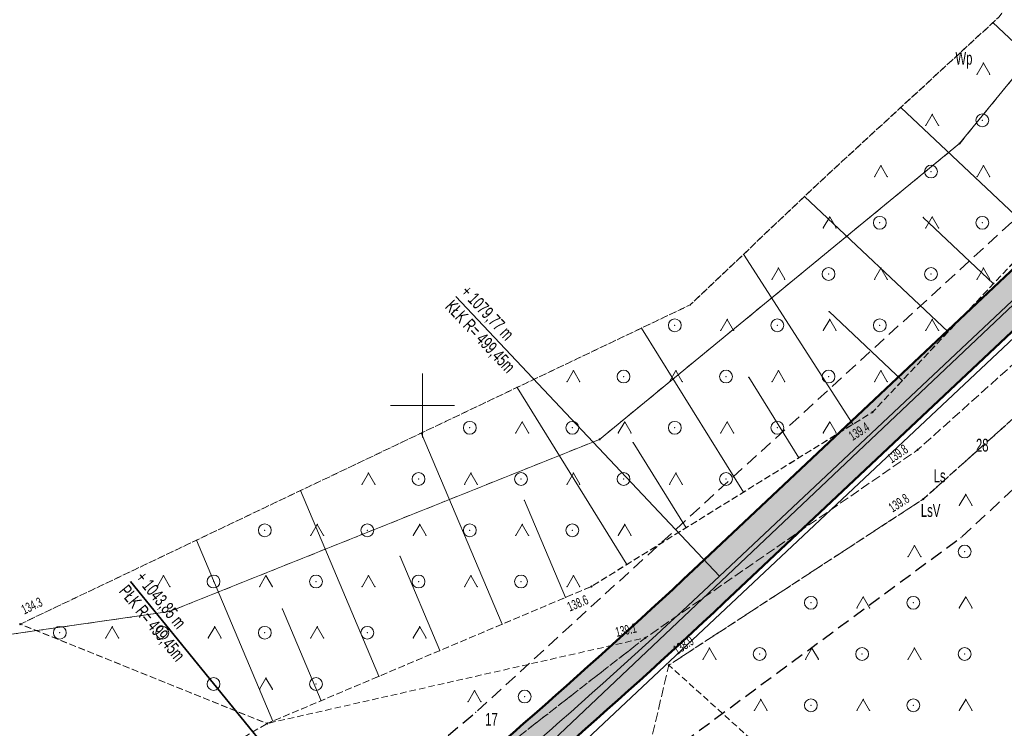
# Model space of a CAD drawing. Extents: x 6456700 to 6518119, y 5963420 to 5980059.
# Tile 248 of 256: x 6512437 to 6512514, y 5967374 to 5967429. Entities that reach past the tile are written whole.
import ezdxf
from ezdxf.enums import TextEntityAlignment as Align

# ---------------------------------------------------------------- set-up
doc = ezdxf.new("R2010")
doc.units = 0
doc.header["$MEASUREMENT"] = 0
for name, pattern in [('L_0_03', [1, 0.5, -0.5]), ('L_0_04', [1.5, 1, -0.5]), ('L_0_52', [1, 0.75, -0.25]), ('L_0_5A', [0.75, 0.5, -0.25])]:
    doc.linetypes.add(name, pattern=pattern)
doc.layers.get('0').update_dxf_attribs({"color": 2, "linetype": 'CONTINUOUS', "lineweight": 5})
for name, color, linetype, lineweight in [('000_Inne__niezydentyfikowane_', 7, 'CONTINUOUS', 18), ('18mm Kreska ciągła', 7, 'CONTINUOUS', 18), ('203_punkt_graniczny', 7, 'CONTINUOUS', 18), ('209_oznaczenie_konturu_klasyfikacyjnego', 96, 'CONTINUOUS', 18), ('210_oznaczenie_konturu_uzytku_gruntowego', 96, 'CONTINUOUS', 18), ('211_numer_dzialki_ewidencyjnej', 7, 'CONTINUOUS', 18), ('218_kontur_uzytku_gruntowego', 96, 'L_0_03', 18), ('219_dzialka_ewidencyjna', 7, 'CONTINUOUS', 18), ('35mm Ciągła', 7, 'CONTINUOUS', 35), ('50mm Kreska ciągła', 7, 'CONTINUOUS', 50), ('9mm Kreska ciągła', 252, 'CONTINUOUS', 9), ('jezdnia', 7, 'CONTINUOUS', 18), ('pikieta_naturalna', 7, 'CONTINUOUS', 18), ('pikieta_naturalna_Atr2', 7, 'CONTINUOUS', 18), ('siatka_krzyrzy', 7, 'CONTINUOUS', 18), ('skarpa_nieumocniona', 7, 'CONTINUOUS', 18), ('teren_zalesiony', 7, 'CONTINUOUS', 18), ('Zakres', 7, 'CONTINUOUS', 18)]:
    doc.layers.add(name, color=color, linetype=linetype, lineweight=lineweight)
doc.styles.get("Standard").update_dxf_attribs({"font": 'txt', "width": 0.75})
doc.styles.add('Znaczniki', font='GOTHIC.TTF', dxfattribs={"width": 0.7})

# ---------------------------------------------------------------- blocks, each defined once
blk = doc.blocks.new('mdcp_nowa')
at = {"layer": '203_punkt_graniczny', "linetype": 'Continuous', "lineweight": 18}
for points in [[(6495241.92, 5983870.395, 1), (6495241.92, 5983870.485, 1)], [(6495213.82, 5983847.305, 1), (6495213.82, 5983847.395, 1)], [(6495180.26, 5983833.865, 1), (6495180.26, 5983833.955, 1)]]:
    blk.add_hatch(color=18, dxfattribs=at).paths.add_polyline_path(points)
at = {"layer": 'pikieta_naturalna', "linetype": 'Continuous', "lineweight": 18}
for points in [[(6495235.13, 5983849.435, 1), (6495235.13, 5983849.525, 1)], [(6495238.65, 5983846.485, 1), (6495238.65, 5983846.575, 1)], [(6495239.09, 5983842.645, 1), (6495239.09, 5983842.735, 1)], [(6495213.19, 5983835.825, 1), (6495213.19, 5983835.915, 1)], [(6495168.61, 5983832.885, 1), (6495168.61, 5983832.975, 1)], [(6495217.4, 5983831.815, 1), (6495217.4, 5983831.905, 1)], [(6495219.23, 5983829.685, 1), (6495219.23, 5983829.775, 1)], [(6495187.87, 5983825.125, 1), (6495187.87, 5983825.215, 1)]]:
    blk.add_hatch(color=18, dxfattribs=at).paths.add_polyline_path(points)
at = {"layer": '000_Inne__niezydentyfikowane_', "linetype": 'Continuous', "lineweight": 18, "flags": 128}
for points in [[(6495254.73, 5983870.29), (6495244.53, 5983879.89)], [(6495248.03, 5983863.18), (6495237.33, 5983873.26)], [(6495241.03, 5983855.75), (6495229.82, 5983866.31)], [(6495244.57, 5983859.5), (6495239.09, 5983864.67)], [(6495233.6, 5983848.53), (6495225.06, 5983861.8)], [(6495237.45, 5983851.95), (6495231.74, 5983857.33)], [(6495225.05, 5983843.23), (6495217.1, 5983856.04)], [(6495229.37, 5983845.91), (6495225.47, 5983852.2)], [(6495215.96, 5983837.59), (6495207.38, 5983851.41)], [(6495206.22, 5983832.92), (6495199.91, 5983847.85)], [(6495220.57, 5983840.45), (6495216.44, 5983847.1)], [(6495196.6, 5983828.86), (6495190.48, 5983843.35)], [(6495211.17, 5983835.01), (6495207.96, 5983842.59)], [(6495188.33, 5983825.36), (6495182.36, 5983839.48)], [(6495201.35, 5983830.87), (6495198.25, 5983838.22)], [(6495192.09, 5983826.95), (6495189.07, 5983834.1)]]:
    blk.add_lwpolyline(points, dxfattribs=at)
at = {"layer": '000_Inne__niezydentyfikowane_'}
for p in [(6495244.53, 5983879.89), (6495237.33, 5983873.26), (6495229.82, 5983866.31), (6495239.09, 5983864.67), (6495225.06, 5983861.8), (6495244.57, 5983859.5), (6495231.74, 5983857.33), (6495217.1, 5983856.04), (6495241.03, 5983855.75), (6495225.47, 5983852.2), (6495207.38, 5983851.41), (6495237.45, 5983851.95), (6495233.6, 5983848.53), (6495199.91, 5983847.85), (6495216.44, 5983847.1), (6495229.37, 5983845.91), (6495190.48, 5983843.35), (6495225.05, 5983843.23), (6495207.96, 5983842.59), (6495220.57, 5983840.45), (6495182.36, 5983839.48), (6495198.25, 5983838.22), (6495215.96, 5983837.59), (6495211.17, 5983835.01), (6495189.07, 5983834.1), (6495206.22, 5983832.92), (6495201.35, 5983830.87), (6495196.6, 5983828.86), (6495192.09, 5983826.95), (6495188.33, 5983825.36)]:
    blk.add_point(p, dxfattribs=at)
at = {"layer": '203_punkt_graniczny', "color": 7, "linetype": 'Continuous', "lineweight": 18}
for centre in [(6495241.92, 5983870.44), (6495213.82, 5983847.35), (6495180.26, 5983833.91)]:
    blk.add_circle(centre, 0.045, dxfattribs=at)
at = {"layer": '203_punkt_graniczny'}
for p in [(6495241.92, 5983870.44), (6495213.82, 5983847.35), (6495180.26, 5983833.91)]:
    blk.add_point(p, dxfattribs=at)
at = {"layer": '218_kontur_uzytku_gruntowego', "lineweight": 18, "flags": 128}
for points in [[(6495256.2, 5983887.9), (6495241.92, 5983870.44)], [(6495241.92, 5983870.44), (6495213.82, 5983847.35)], [(6495213.82, 5983847.35), (6495180.26, 5983833.91)], [(6495180.26, 5983833.91), (6495141.74, 5983828.39)]]:
    blk.add_lwpolyline(points, dxfattribs=at)
at = {"layer": '218_kontur_uzytku_gruntowego'}
for p in [(6495241.92, 5983870.44), (6495241.92, 5983870.44), (6495241.92, 5983870.44), (6495241.92, 5983870.44), (6495213.82, 5983847.35), (6495213.82, 5983847.35), (6495213.82, 5983847.35), (6495213.82, 5983847.35), (6495180.26, 5983833.91), (6495180.26, 5983833.91), (6495180.26, 5983833.91), (6495180.26, 5983833.91)]:
    blk.add_point(p, dxfattribs=at)
at = {"layer": '219_dzialka_ewidencyjna', "color": 3, "linetype": 'Continuous', "lineweight": 18, "flags": 128}
for points in [[(6495138.54, 5983714.78), (6495152.31, 5983776.9), (6495207.29, 5983821.11), (6495276.75, 5983886.9), (6495292.094, 5983926.484)], [(6495140.62, 5983714.82), (6495154.08, 5983775.81), (6495208.52, 5983819.89), (6495278.64, 5983885.86), (6495294.237, 5983926.265)], [(6495256.2, 5983887.9), (6495241.92, 5983870.44)], [(6495213.82, 5983847.35), (6495241.92, 5983870.44)], [(6495213.82, 5983847.35), (6495180.26, 5983833.91)], [(6495180.26, 5983833.91), (6495141.74, 5983828.39)]]:
    blk.add_lwpolyline(points, dxfattribs=at)
at = {"layer": '219_dzialka_ewidencyjna', "color": 3}
for p in [(6495241.92, 5983870.44), (6495241.92, 5983870.44), (6495213.82, 5983847.35), (6495213.82, 5983847.35), (6495180.26, 5983833.91), (6495180.26, 5983833.91)]:
    blk.add_point(p, dxfattribs=at)
at = {"layer": 'jezdnia', "color": 7, "linetype": 'L_0_52', "lineweight": 18, "flags": 128}
blk.add_lwpolyline([(6495195.83, 5982978.97), (6495200.77, 5982990.52), (6495203.76, 5983005.28), (6495200.35, 5983025.82), (6495193.24, 5983036.29), (6495189.14, 5983049.6), (6495185.12, 5983067.8), (6495183.17, 5983077.08), (6495178.19, 5983089.73), (6495174.64, 5983098.86), (6495168.43, 5983115.09), (6495161.55, 5983133.83), (6495154.76, 5983147.58), (6495144.33, 5983166.27), (6495135.54, 5983182.13), (6495131.43, 5983212.99), (6495131.68, 5983233.26), (6495131.46, 5983243.99), (6495128.32, 5983280.81), (6495127.29, 5983298.52), (6495124.19, 5983336.19), (6495123.5, 5983344), (6495121.28, 5983367.92), (6495119.64, 5983396.13), (6495116.73, 5983412.76), (6495117.19, 5983441.35), (6495116.43, 5983457.42), (6495115.48, 5983476.53), (6495115.11, 5983482.62), (6495112.3, 5983484.4), (6495091.45, 5983481.81), (6495091.37, 5983484.19), (6495109.96, 5983486.92), (6495113.25, 5983490.41), (6495113.24, 5983503.43), (6495112.69, 5983521.82), (6495113.13, 5983545.8), (6495113.51, 5983566.95), (6495116.02, 5983585), (6495118.4, 5983609.28), (6495123.42, 5983650.06), (6495131.2, 5983686.54), (6495140.07, 5983719.72), (6495146.41, 5983753.33), (6495149.05, 5983763.24), (6495154.18, 5983776.85), (6495160.67, 5983784.68), (6495175.29, 5983798.4), (6495197.26, 5983816.17), (6495217.4, 5983831.86), (6495238.65, 5983846.53), (6495263.72, 5983869.02), (6495276.39, 5983884.8), (6495285.32, 5983901), (6495289.2, 5983910.41), (6495292.89, 5983924.2), (6495294.78, 5983930.12), (6495299.2, 5983944.93), (6495304.61, 5983964.52), (6495307.5, 5983979.46), (6495307.59, 5983992.22), (6495306.46, 5984009.09), (6495305.69, 5984028.3), (6495305.67, 5984038.17), (6495300.99, 5984057.07), (6495297.28, 5984082.3), (6495291.79, 5984107.54), (6495288.36, 5984130.45), (6495280.64, 5984151.56), (6495274.64, 5984171.22), (6495270.98, 5984181.26), (6495273.99, 5984181.03), (6495276.87, 5984171.8), (6495283.5, 5984152.14), (6495291.35, 5984131.82), (6495294.78, 5984110.77), (6495299.68, 5984081.31), (6495303.27, 5984060.79), (6495332.62, 5984062.58), (6495350.78, 5984065.69), (6495352.73, 5984070.57), (6495357.63, 5984062.1), (6495352.37, 5984062.87), (6495334.16, 5984059.86), (6495303.89, 5984056.79), (6495307.64, 5984045.46), (6495309.06, 5984037.47), (6495310.62, 5984029.01), (6495312.95, 5983997.49), (6495310.44, 5983991.82), (6495310.09, 5983979.31), (6495307.08, 5983963.82), (6495301.68, 5983944.67), (6495295.97, 5983923.79), (6495292.77, 5983913.71), (6495290.13, 5983906.38), (6495284.32, 5983893.37), (6495278.05, 5983883.04), (6495264.46, 5983865.44), (6495239.09, 5983842.69), (6495219.23, 5983829.73), (6495216.93, 5983819.97), (6495223.58, 5983813.84), (6495228.16, 5983809.41), (6495224.21, 5983807.55), (6495214.94, 5983813.05), (6495207.87, 5983817.5), (6495201.24, 5983815.27), (6495178.34, 5983796.41), (6495165.6, 5983786.15), (6495159.73, 5983777.73), (6495154.77, 5983771.17), (6495151.16, 5983759.97), (6495150.26, 5983749.93), (6495142.6, 5983719.51), (6495134.42, 5983684.95), (6495127.4, 5983650.76), (6495120.08, 5983602.2), (6495117.42, 5983578.29), (6495115.94, 5983567.9), (6495115.38, 5983544.13), (6495115.07, 5983520.98), (6495115.65, 5983504.52), (6495116.24, 5983490.91), (6495120.25, 5983487.29), (6495126.33, 5983487.84), (6495143.65, 5983489.58), (6495144.46, 5983486.94), (6495127.88, 5983485.15), (6495121.64, 5983482.36), (6495118.37, 5983476.22), (6495119.55, 5983458.22), (6495119.45, 5983441.1), (6495120.18, 5983413.18), (6495121.99, 5983405.13), (6495126.07, 5983403.29), (6495130.48, 5983403.23), (6495129.73, 5983399.77), (6495124.35, 5983396.96), (6495123.73, 5983368.04), (6495126.63, 5983336.2), (6495129.59, 5983298.85), (6495131.1, 5983280.79), (6495133, 5983262.8), (6495134.25, 5983243.51), (6495134.8, 5983233.03), (6495133.67, 5983213.6), (6495138.07, 5983181.73), (6495146.27, 5983167.62), (6495157.18, 5983147.99), (6495163.68, 5983134.39), (6495170.96, 5983115.51), (6495175.46, 5983104.48), (6495181.17, 5983100.74), (6495199.93, 5983101.55), (6495199.17, 5983099.07), (6495182.34, 5983097.53), (6495180.35, 5983094.32), (6495185.39, 5983081.2), (6495192.07, 5983052.44), (6495195.58, 5983038.04), (6495198.53, 5983033.23), (6495203.76, 5983025.83), (6495206.13, 5983003.89), (6495202.54, 5982989.27), (6495201.18, 5982984.38), (6495199.22, 5982977.33), (6495199.31, 5982965.37), (6495200.17, 5982948.62), (6495203.01, 5982926.24), (6495205.43, 5982907.13), (6495210.02, 5982873.53), (6495214.31, 5982847.66), (6495217.75, 5982836.69), (6495222.16, 5982822), (6495228.36, 5982806.97), (6495230.37, 5982804.25), (6495235.28, 5982800.03), (6495240.12, 5982797.03), (6495226.36, 5982801.25), (6495225.42, 5982799.59), (6495224.16, 5982791.52), (6495222.71, 5982778.54), (6495222.21, 5982760.62), (6495221.26, 5982748.78), (6495217.72, 5982722.5), (6495220.89, 5982699.43), (6495222.63, 5982688.01), (6495226.82, 5982681.43), (6495232.44, 5982678.09), (6495238.57, 5982677.74), (6495238.58, 5982674.2), (6495234.94, 5982674.18), (6495222.7, 5982675.95), (6495211.13, 5982675.67), (6495203.44, 5982672.24), (6495190.56, 5982660.85), (6495183.64, 5982651.87), (6495180.18, 5982645.51), (6495176.56, 5982638.14), (6495173.06, 5982629.9), (6495169.79, 5982622.28), (6495168.95, 5982621.1), (6495167.1, 5982622.09), (6495169.54, 5982629.99), (6495175.88, 5982643.52), (6495181.21, 5982652.88), (6495188.25, 5982661.9), (6495200.25, 5982673.34), (6495211.64, 5982680.53), (6495218.14, 5982692.06), (6495218.39, 5982699.72), (6495215.1, 5982723.62), (6495216.08, 5982729.8), (6495218.41, 5982743.49), (6495220.09, 5982761.04), (6495220.41, 5982779.3), (6495221.74, 5982791.03), (6495222.5, 5982799.07), (6495220.92, 5982803.86), (6495210.51, 5982812.59), (6495206.38, 5982817.94), (6495202.5, 5982823.86), (6495197.41, 5982834.99), (6495191.07, 5982840.79), (6495178.96, 5982851.25), (6495180.72, 5982852.83), (6495192.33, 5982842.82), (6495193.9, 5982841.49), (6495196.29, 5982839.47), (6495200.7, 5982838.43), (6495206.86, 5982825.62), (6495210.11, 5982820.87), (6495214.26, 5982814.71), (6495221.36, 5982809.09), (6495224.36, 5982806.84), (6495223.38, 5982810.9), (6495218.5, 5982823.84), (6495214.57, 5982836.22), (6495211.53, 5982847.15), (6495206.8, 5982872.08), (6495202.64, 5982906.51), (6495199.04, 5982926.21), (6495196.67, 5982948.55), (6495195.68, 5982964.58)], close=True, dxfattribs=at)
at = {"layer": 'jezdnia'}
for p in [(6495238.65, 5983846.53), (6495239.09, 5983842.69), (6495217.4, 5983831.86), (6495219.23, 5983829.73)]:
    blk.add_point(p, dxfattribs=at)
at = {"layer": 'pikieta_naturalna', "color": 7, "linetype": 'Continuous', "lineweight": 18}
for centre in [(6495235.13, 5983849.48), (6495238.65, 5983846.53), (6495239.09, 5983842.69), (6495213.19, 5983835.87), (6495168.61, 5983832.93), (6495217.4, 5983831.86), (6495219.23, 5983829.73), (6495187.87, 5983825.17)]:
    blk.add_circle(centre, 0.045, dxfattribs=at)
at = {"layer": 'pikieta_naturalna'}
for p in [(6495235.13, 5983849.48), (6495238.65, 5983846.53), (6495239.09, 5983842.69), (6495213.19, 5983835.87), (6495168.61, 5983832.93), (6495217.4, 5983831.86), (6495219.23, 5983829.73), (6495187.87, 5983825.17)]:
    blk.add_point(p, dxfattribs=at)
at = {"layer": 'siatka_krzyrzy', "linetype": 'Continuous', "lineweight": 18, "flags": 128}
for points in [[(6495200, 5983847.5), (6495200, 5983852.5)], [(6495197.5, 5983850), (6495202.5, 5983850)]]:
    blk.add_lwpolyline(points, dxfattribs=at)
at = {"layer": 'skarpa_nieumocniona', "color": 7, "linetype": 'L_0_5A', "lineweight": 18, "flags": 128}
blk.add_lwpolyline([(6495168.61, 5983832.93), (6495220.9, 5983857.85), (6495230.9, 5983867.34), (6495245.01, 5983880.33), (6495263.1, 5983906.28), (6495283.42, 5983950.53), (6495289.7, 5983983.33), (6495287.38, 5984001.72), (6495277.1, 5984026.34), (6495272.49, 5984050.29), (6495268.55, 5984077.24), (6495254.46, 5984135.27), (6495227.37, 5984190.7), (6495212.29, 5984216.36), (6495219.41, 5984269.67), (6495215.33, 5984281.97), (6495221.62, 5984288.32), (6495226.02, 5984297.67), (6495226.7, 5984311.07), (6495230.13, 5984317.23), (6495241.89, 5984343.45), (6495244.1, 5984357.3), (6495243.73, 5984365.63), (6495247.96, 5984358.14), (6495250.08, 5984351.28), (6495249.73, 5984340), (6495248.25, 5984333.61), (6495244.79, 5984315.51), (6495242.37, 5984298.23), (6495237.68, 5984276.7), (6495238.05, 5984271.2), (6495247.66, 5984263.1), (6495247.9, 5984253.27), (6495235.77, 5984256.26), (6495234.1, 5984243.85), (6495234.39, 5984222.99), (6495253.88, 5984195.5), (6495270.73, 5984170.47), (6495274.93, 5984151.47), (6495278.83, 5984139.38), (6495288.37, 5984118.02), (6495291.79, 5984107.54), (6495297.28, 5984082.3), (6495300.99, 5984057.07), (6495305.67, 5984038.17), (6495305.69, 5984028.3), (6495306.46, 5984009.09), (6495307.59, 5983992.22), (6495307.5, 5983979.46), (6495304.61, 5983964.52), (6495299.2, 5983944.93), (6495294.78, 5983930.12), (6495292.89, 5983924.2), (6495287.27, 5983914.69), (6495265.36, 5983881.58), (6495235.13, 5983849.48), (6495213.19, 5983835.87), (6495187.87, 5983825.17)], close=True, dxfattribs=at)
at = {"layer": 'skarpa_nieumocniona'}
for p in [(6495230.9, 5983867.34), (6495230.9, 5983867.34), (6495220.9, 5983857.85), (6495220.9, 5983857.85), (6495235.13, 5983849.48), (6495235.13, 5983849.48), (6495213.19, 5983835.87), (6495213.19, 5983835.87), (6495168.61, 5983832.93), (6495168.61, 5983832.93), (6495187.87, 5983825.17), (6495187.87, 5983825.17)]:
    blk.add_point(p, dxfattribs=at)
at = {"layer": 'teren_zalesiony', "color": 7, "linetype": 'L_0_5A', "lineweight": 18, "flags": 128}
for points in [[(6495249.73, 5984340), (6495248.25, 5984333.61), (6495244.79, 5984315.51), (6495242.37, 5984298.23), (6495243.54, 5984283.38), (6495246.82, 5984270.15), (6495249.11, 5984264.66), (6495247.66, 5984263.1), (6495247.9, 5984253.27), (6495248.41, 5984236.77), (6495259.88, 5984210.31), (6495270.98, 5984181.26), (6495274.64, 5984171.22), (6495280.64, 5984151.56), (6495288.36, 5984130.45), (6495291.79, 5984107.54), (6495297.28, 5984082.3), (6495300.99, 5984057.07), (6495305.67, 5984038.17), (6495305.69, 5984028.3), (6495306.46, 5984009.09), (6495307.59, 5983992.22), (6495307.5, 5983979.46), (6495304.61, 5983964.52), (6495299.2, 5983944.93), (6495294.78, 5983930.12), (6495292.89, 5983924.2), (6495287.27, 5983914.69), (6495265.36, 5983881.58), (6495235.13, 5983849.48), (6495213.19, 5983835.87), (6495187.87, 5983825.17), (6495168.61, 5983832.93), (6495220.9, 5983857.85), (6495230.9, 5983867.34), (6495245.01, 5983880.33), (6495263.1, 5983906.28), (6495283.42, 5983950.53), (6495289.7, 5983983.33), (6495287.38, 5984001.72), (6495277.1, 5984026.34), (6495272.49, 5984050.29), (6495268.55, 5984077.24), (6495254.46, 5984135.27), (6495227.37, 5984190.7), (6495212.29, 5984216.36), (6495219.41, 5984269.67), (6495215.33, 5984281.97), (6495221.62, 5984288.32), (6495226.02, 5984297.67), (6495226.7, 5984311.07), (6495230.13, 5984317.23), (6495241.89, 5984343.45), (6495250.08, 5984351.28)], [(6495290.13, 5983906.38), (6495294.88, 5983913.69), (6495303.84, 5983944.18), (6495309.42, 5983961.52), (6495315.18, 5983978.53), (6495314.78, 5983991.53), (6495312.95, 5983997.49), (6495310.62, 5984029.01), (6495312.03, 5984037.68), (6495307.64, 5984045.46), (6495303.89, 5984056.79), (6495334.16, 5984059.86), (6495352.37, 5984062.87), (6495357.63, 5984062.1), (6495334.25, 5983938.86), (6495311.94, 5983878.1), (6495284.53, 5983847.65), (6495262.9, 5983817.95), (6495257.03, 5983795.51), (6495243.11, 5983802.41), (6495248.94, 5983812.34), (6495243.67, 5983813.57), (6495227.11, 5983822.63), (6495219.23, 5983829.73), (6495239.09, 5983842.69), (6495264.46, 5983865.44), (6495278.05, 5983883.04), (6495284.32, 5983893.37)], [(6495091.37, 5983484.19), (6495086.18, 5983506.1), (6495084.89, 5983526.01), (6495107.33, 5983728.35), (6495127.82, 5983771.52), (6495138.38, 5983790.26), (6495151.08, 5983809.39), (6495174.94, 5983816.27), (6495177.32, 5983813.6), (6495181.6, 5983817.42), (6495179.2, 5983820.07), (6495187.87, 5983825.17), (6495217.4, 5983831.86), (6495197.26, 5983816.17), (6495175.29, 5983798.4), (6495160.67, 5983784.68), (6495154.18, 5983776.85), (6495149.95, 5983769.63), (6495149.05, 5983763.24), (6495146.41, 5983753.33), (6495140.07, 5983719.72), (6495131.2, 5983686.54), (6495123.42, 5983650.06), (6495118.4, 5983609.28), (6495116.02, 5983585), (6495113.51, 5983566.95), (6495113.13, 5983545.8), (6495112.69, 5983521.82), (6495113.24, 5983503.43), (6495113.25, 5983490.41), (6495109.96, 5983486.92)]]:
    blk.add_lwpolyline(points, close=True, dxfattribs=at)
at = {"layer": 'teren_zalesiony', "color": 7, "linetype": 'Continuous', "lineweight": 18, "flags": 128}
for points in [[(6495243.283, 5983875.853), (6495243.783, 5983876.719)], [(6495243.783, 5983876.719), (6495244.283, 5983875.853)], [(6495239.283, 5983871.853), (6495239.783, 5983872.719)], [(6495239.783, 5983872.719), (6495240.283, 5983871.853)], [(6495235.283, 5983867.853), (6495235.783, 5983868.719)], [(6495235.783, 5983868.719), (6495236.283, 5983867.853)], [(6495243.283, 5983867.853), (6495243.783, 5983868.719)], [(6495243.783, 5983868.719), (6495244.283, 5983867.853)], [(6495231.283, 5983863.853), (6495231.783, 5983864.719)], [(6495231.783, 5983864.719), (6495232.283, 5983863.853)], [(6495239.283, 5983863.853), (6495239.783, 5983864.719)], [(6495239.783, 5983864.719), (6495240.283, 5983863.853)], [(6495227.283, 5983859.853), (6495227.783, 5983860.719)], [(6495227.783, 5983860.719), (6495228.283, 5983859.853)], [(6495235.283, 5983859.853), (6495235.783, 5983860.719)], [(6495235.783, 5983860.719), (6495236.283, 5983859.853)], [(6495243.283, 5983859.853), (6495243.783, 5983860.719)], [(6495243.783, 5983860.719), (6495244.283, 5983859.853)], [(6495223.283, 5983855.853), (6495223.783, 5983856.719)], [(6495223.783, 5983856.719), (6495224.283, 5983855.853)], [(6495231.283, 5983855.853), (6495231.783, 5983856.719)], [(6495231.783, 5983856.719), (6495232.283, 5983855.853)], [(6495239.283, 5983855.853), (6495239.783, 5983856.719)], [(6495239.783, 5983856.719), (6495240.283, 5983855.853)], [(6495211.283, 5983851.853), (6495211.783, 5983852.719)], [(6495211.783, 5983852.719), (6495212.283, 5983851.853)], [(6495219.283, 5983851.853), (6495219.783, 5983852.719)], [(6495219.783, 5983852.719), (6495220.283, 5983851.853)], [(6495227.283, 5983851.853), (6495227.783, 5983852.719)], [(6495227.783, 5983852.719), (6495228.283, 5983851.853)], [(6495235.283, 5983851.853), (6495235.783, 5983852.719)], [(6495235.783, 5983852.719), (6495236.283, 5983851.853)], [(6495207.283, 5983847.853), (6495207.783, 5983848.719)], [(6495207.783, 5983848.719), (6495208.283, 5983847.853)], [(6495215.283, 5983847.853), (6495215.783, 5983848.719)], [(6495215.783, 5983848.719), (6495216.283, 5983847.853)], [(6495223.283, 5983847.853), (6495223.783, 5983848.719)], [(6495223.783, 5983848.719), (6495224.283, 5983847.853)], [(6495231.283, 5983847.853), (6495231.783, 5983848.719)], [(6495231.783, 5983848.719), (6495232.283, 5983847.853)], [(6495195.283, 5983843.853), (6495195.783, 5983844.719)], [(6495195.783, 5983844.719), (6495196.283, 5983843.853)], [(6495203.283, 5983843.853), (6495203.783, 5983844.719)], [(6495203.783, 5983844.719), (6495204.283, 5983843.853)], [(6495211.283, 5983843.853), (6495211.783, 5983844.719)], [(6495211.783, 5983844.719), (6495212.283, 5983843.853)], [(6495219.283, 5983843.853), (6495219.783, 5983844.719)], [(6495219.783, 5983844.719), (6495220.283, 5983843.853)], [(6495241.903, 5983842.193), (6495242.403, 5983843.059)], [(6495242.403, 5983843.059), (6495242.903, 5983842.193)], [(6495191.283, 5983839.853), (6495191.783, 5983840.719)], [(6495191.783, 5983840.719), (6495192.283, 5983839.853)], [(6495199.283, 5983839.853), (6495199.783, 5983840.719)], [(6495199.783, 5983840.719), (6495200.283, 5983839.853)], [(6495207.283, 5983839.853), (6495207.783, 5983840.719)], [(6495207.783, 5983840.719), (6495208.283, 5983839.853)], [(6495215.283, 5983839.853), (6495215.783, 5983840.719)], [(6495215.783, 5983840.719), (6495216.283, 5983839.853)], [(6495237.903, 5983838.193), (6495238.403, 5983839.059)], [(6495238.403, 5983839.059), (6495238.903, 5983838.193)], [(6495179.283, 5983835.853), (6495179.783, 5983836.719)], [(6495179.783, 5983836.719), (6495180.283, 5983835.853)], [(6495187.283, 5983835.853), (6495187.783, 5983836.719)], [(6495187.783, 5983836.719), (6495188.283, 5983835.853)], [(6495195.283, 5983835.853), (6495195.783, 5983836.719)], [(6495195.783, 5983836.719), (6495196.283, 5983835.853)], [(6495203.283, 5983835.853), (6495203.783, 5983836.719)], [(6495203.783, 5983836.719), (6495204.283, 5983835.853)], [(6495211.283, 5983835.853), (6495211.783, 5983836.719)], [(6495211.783, 5983836.719), (6495212.283, 5983835.853)], [(6495233.903, 5983834.193), (6495234.403, 5983835.059)], [(6495234.403, 5983835.059), (6495234.903, 5983834.193)], [(6495241.903, 5983834.193), (6495242.403, 5983835.059)], [(6495242.403, 5983835.059), (6495242.903, 5983834.193)], [(6495175.283, 5983831.853), (6495175.783, 5983832.719)], [(6495175.783, 5983832.719), (6495176.283, 5983831.853)], [(6495183.283, 5983831.853), (6495183.783, 5983832.719)], [(6495183.783, 5983832.719), (6495184.283, 5983831.853)], [(6495191.283, 5983831.853), (6495191.783, 5983832.719)], [(6495191.783, 5983832.719), (6495192.283, 5983831.853)], [(6495199.283, 5983831.853), (6495199.783, 5983832.719)], [(6495199.783, 5983832.719), (6495200.283, 5983831.853)], [(6495221.903, 5983830.193), (6495222.403, 5983831.059)], [(6495222.403, 5983831.059), (6495222.903, 5983830.193)], [(6495229.903, 5983830.193), (6495230.403, 5983831.059)], [(6495230.403, 5983831.059), (6495230.903, 5983830.193)], [(6495237.903, 5983830.193), (6495238.403, 5983831.059)], [(6495238.403, 5983831.059), (6495238.903, 5983830.193)], [(6495187.283, 5983827.853), (6495187.783, 5983828.719)], [(6495187.783, 5983828.719), (6495188.283, 5983827.853)], [(6495203.563, 5983826.873), (6495204.063, 5983827.739)], [(6495204.063, 5983827.739), (6495204.563, 5983826.873)], [(6495225.903, 5983826.193), (6495226.403, 5983827.059)], [(6495226.403, 5983827.059), (6495226.903, 5983826.193)], [(6495233.903, 5983826.193), (6495234.403, 5983827.059)], [(6495234.403, 5983827.059), (6495234.903, 5983826.193)], [(6495241.903, 5983826.193), (6495242.403, 5983827.059)], [(6495242.403, 5983827.059), (6495242.903, 5983826.193)]]:
    blk.add_lwpolyline(points, dxfattribs=at)
at = {"layer": 'teren_zalesiony', "color": 7, "linetype": 'Continuous', "lineweight": 18}
for centre in [(6495243.696, 5983872.256), (6495239.696, 5983868.256), (6495235.696, 5983864.256), (6495243.696, 5983864.256), (6495231.696, 5983860.256), (6495239.696, 5983860.256), (6495219.696, 5983856.256), (6495227.696, 5983856.256), (6495235.696, 5983856.256), (6495215.696, 5983852.256), (6495223.696, 5983852.256), (6495231.696, 5983852.256), (6495203.696, 5983848.256), (6495211.696, 5983848.256), (6495219.696, 5983848.256), (6495227.696, 5983848.256), (6495199.696, 5983844.256), (6495207.696, 5983844.256), (6495215.696, 5983844.256), (6495223.696, 5983844.256), (6495187.696, 5983840.256), (6495195.696, 5983840.256), (6495203.696, 5983840.256), (6495211.696, 5983840.256), (6495242.316, 5983838.596), (6495183.696, 5983836.256), (6495191.696, 5983836.256), (6495199.696, 5983836.256), (6495207.696, 5983836.256), (6495230.316, 5983834.596), (6495238.316, 5983834.596), (6495171.696, 5983832.256), (6495179.696, 5983832.256), (6495187.696, 5983832.256), (6495195.696, 5983832.256), (6495226.316, 5983830.596), (6495234.316, 5983830.596), (6495242.316, 5983830.596), (6495183.696, 5983828.256), (6495191.696, 5983828.256), (6495207.976, 5983827.276), (6495230.316, 5983826.596), (6495238.316, 5983826.596)]:
    blk.add_circle(centre, 0.5, dxfattribs=at)
at = {"layer": 'teren_zalesiony'}
for p in [(6495243.783, 5983876.719), (6495243.783, 5983876.719), (6495243.283, 5983875.853), (6495244.283, 5983875.853), (6495239.783, 5983872.719), (6495239.783, 5983872.719), (6495243.696, 5983872.256), (6495239.283, 5983871.853), (6495240.283, 5983871.853), (6495235.783, 5983868.719), (6495235.783, 5983868.719), (6495239.696, 5983868.256), (6495243.783, 5983868.719), (6495243.783, 5983868.719), (6495235.283, 5983867.853), (6495236.283, 5983867.853), (6495243.283, 5983867.853), (6495244.283, 5983867.853), (6495230.9, 5983867.34), (6495231.783, 5983864.719), (6495231.783, 5983864.719), (6495239.783, 5983864.719), (6495239.783, 5983864.719), (6495231.283, 5983863.853), (6495232.283, 5983863.853), (6495235.696, 5983864.256), (6495239.283, 5983863.853), (6495240.283, 5983863.853), (6495243.696, 5983864.256), (6495227.783, 5983860.719), (6495227.783, 5983860.719), (6495235.783, 5983860.719), (6495235.783, 5983860.719), (6495243.783, 5983860.719), (6495243.783, 5983860.719), (6495227.283, 5983859.853), (6495228.283, 5983859.853), (6495231.696, 5983860.256), (6495235.283, 5983859.853), (6495236.283, 5983859.853), (6495239.696, 5983860.256), (6495243.283, 5983859.853), (6495244.283, 5983859.853), (6495220.9, 5983857.85), (6495223.783, 5983856.719), (6495223.783, 5983856.719), (6495231.783, 5983856.719), (6495231.783, 5983856.719), (6495239.783, 5983856.719), (6495239.783, 5983856.719), (6495219.696, 5983856.256), (6495223.283, 5983855.853), (6495224.283, 5983855.853), (6495227.696, 5983856.256), (6495231.283, 5983855.853), (6495232.283, 5983855.853), (6495235.696, 5983856.256), (6495239.283, 5983855.853), (6495240.283, 5983855.853), (6495211.783, 5983852.719), (6495211.783, 5983852.719), (6495215.696, 5983852.256), (6495219.783, 5983852.719), (6495219.783, 5983852.719), (6495223.696, 5983852.256), (6495227.783, 5983852.719), (6495227.783, 5983852.719), (6495231.696, 5983852.256), (6495235.783, 5983852.719), (6495235.783, 5983852.719), (6495211.283, 5983851.853), (6495212.283, 5983851.853), (6495219.283, 5983851.853), (6495220.283, 5983851.853), (6495227.283, 5983851.853), (6495228.283, 5983851.853), (6495235.283, 5983851.853), (6495236.283, 5983851.853), (6495235.13, 5983849.48), (6495203.696, 5983848.256), (6495207.783, 5983848.719), (6495207.783, 5983848.719), (6495211.696, 5983848.256), (6495215.783, 5983848.719), (6495215.783, 5983848.719), (6495219.696, 5983848.256), (6495223.783, 5983848.719), (6495223.783, 5983848.719), (6495227.696, 5983848.256), (6495231.783, 5983848.719), (6495231.783, 5983848.719), (6495207.283, 5983847.853), (6495208.283, 5983847.853), (6495215.283, 5983847.853), (6495216.283, 5983847.853), (6495223.283, 5983847.853), (6495224.283, 5983847.853), (6495231.283, 5983847.853), (6495232.283, 5983847.853), (6495195.783, 5983844.719), (6495195.783, 5983844.719), (6495203.783, 5983844.719), (6495203.783, 5983844.719), (6495211.783, 5983844.719), (6495211.783, 5983844.719), (6495219.783, 5983844.719), (6495219.783, 5983844.719), (6495195.283, 5983843.853), (6495196.283, 5983843.853), (6495199.696, 5983844.256), (6495203.283, 5983843.853), (6495204.283, 5983843.853), (6495207.696, 5983844.256), (6495211.283, 5983843.853), (6495212.283, 5983843.853), (6495215.696, 5983844.256), (6495219.283, 5983843.853), (6495220.283, 5983843.853), (6495223.696, 5983844.256), (6495242.403, 5983843.059), (6495242.403, 5983843.059), (6495239.09, 5983842.69), (6495241.903, 5983842.193), (6495242.903, 5983842.193), (6495191.783, 5983840.719), (6495191.783, 5983840.719), (6495199.783, 5983840.719), (6495199.783, 5983840.719), (6495207.783, 5983840.719), (6495207.783, 5983840.719), (6495215.783, 5983840.719), (6495215.783, 5983840.719), (6495187.696, 5983840.256), (6495191.283, 5983839.853), (6495192.283, 5983839.853), (6495195.696, 5983840.256), (6495199.283, 5983839.853), (6495200.283, 5983839.853), (6495203.696, 5983840.256), (6495207.283, 5983839.853), (6495208.283, 5983839.853), (6495211.696, 5983840.256), (6495215.283, 5983839.853), (6495216.283, 5983839.853), (6495238.403, 5983839.059), (6495238.403, 5983839.059), (6495237.903, 5983838.193), (6495238.903, 5983838.193), (6495242.316, 5983838.596), (6495179.783, 5983836.719), (6495179.783, 5983836.719), (6495187.783, 5983836.719), (6495187.783, 5983836.719), (6495195.783, 5983836.719), (6495195.783, 5983836.719), (6495203.783, 5983836.719), (6495203.783, 5983836.719), (6495211.783, 5983836.719), (6495211.783, 5983836.719), (6495183.696, 5983836.256), (6495191.696, 5983836.256), (6495199.696, 5983836.256), (6495207.696, 5983836.256), (6495213.19, 5983835.87), (6495179.283, 5983835.853), (6495180.283, 5983835.853), (6495187.283, 5983835.853), (6495188.283, 5983835.853), (6495195.283, 5983835.853), (6495196.283, 5983835.853), (6495203.283, 5983835.853), (6495204.283, 5983835.853), (6495211.283, 5983835.853), (6495212.283, 5983835.853), (6495230.316, 5983834.596), (6495234.403, 5983835.059), (6495234.403, 5983835.059), (6495238.316, 5983834.596), (6495242.403, 5983835.059), (6495242.403, 5983835.059), (6495233.903, 5983834.193), (6495234.903, 5983834.193), (6495241.903, 5983834.193), (6495242.903, 5983834.193), (6495168.61, 5983832.93), (6495171.696, 5983832.256), (6495175.783, 5983832.719), (6495175.783, 5983832.719), (6495179.696, 5983832.256), (6495183.783, 5983832.719), (6495183.783, 5983832.719), (6495187.696, 5983832.256), (6495191.783, 5983832.719), (6495191.783, 5983832.719), (6495195.696, 5983832.256), (6495199.783, 5983832.719), (6495199.783, 5983832.719), (6495175.283, 5983831.853), (6495176.283, 5983831.853), (6495183.283, 5983831.853), (6495184.283, 5983831.853), (6495191.283, 5983831.853), (6495192.283, 5983831.853), (6495199.283, 5983831.853), (6495200.283, 5983831.853), (6495217.4, 5983831.86), (6495222.403, 5983831.059), (6495222.403, 5983831.059), (6495226.316, 5983830.596), (6495230.403, 5983831.059), (6495230.403, 5983831.059), (6495234.316, 5983830.596), (6495238.403, 5983831.059), (6495238.403, 5983831.059), (6495242.316, 5983830.596), (6495219.23, 5983829.73), (6495221.903, 5983830.193), (6495222.903, 5983830.193), (6495229.903, 5983830.193), (6495230.903, 5983830.193), (6495237.903, 5983830.193), (6495238.903, 5983830.193), (6495183.696, 5983828.256), (6495187.783, 5983828.719), (6495187.783, 5983828.719), (6495191.696, 5983828.256), (6495187.283, 5983827.853), (6495188.283, 5983827.853), (6495204.063, 5983827.739), (6495204.063, 5983827.739), (6495203.563, 5983826.873), (6495204.563, 5983826.873), (6495207.976, 5983827.276), (6495226.403, 5983827.059), (6495226.403, 5983827.059), (6495234.403, 5983827.059), (6495234.403, 5983827.059), (6495242.403, 5983827.059), (6495242.403, 5983827.059), (6495225.903, 5983826.193), (6495226.903, 5983826.193), (6495230.316, 5983826.596), (6495233.903, 5983826.193), (6495234.903, 5983826.193), (6495238.316, 5983826.596), (6495241.903, 5983826.193), (6495242.903, 5983826.193), (6495187.87, 5983825.17), (6495187.87, 5983825.17)]:
    blk.add_point(p, dxfattribs=at)
at = {"layer": 'Zakres', "linetype": 'L_0_04', "lineweight": 25, "flags": 128}
blk.add_lwpolyline([(6495113.77, 5985050.22), (6495121.12, 5984877.07), (6495125.76, 5984757.87), (6495129.89, 5984649.81), (6495141.08, 5984611.3), (6495145.77, 5984544.53), (6495147.36, 5984487.27), (6495157.22, 5984392.07), (6495162.95, 5984387.45), (6495180.24, 5984384.16), (6495229.5, 5984386.61), (6495251.65, 5984373.41), (6495258.77, 5984357.12), (6495255.44, 5984330.44), (6495250.77, 5984304.39), (6495252.21, 5984282.78), (6495255.46, 5984256.45), (6495254.94, 5984238.25), (6495266.4, 5984211), (6495277.24, 5984182.33), (6495294.2, 5984133.19), (6495300.94, 5984095.37), (6495313.24, 5984037.69), (6495317.44, 5983978.18), (6495300.35, 5983922.18), (6495282.35, 5983883.38), (6495266.21, 5983862.23), (6495242.03, 5983839.67), (6495211.11, 5983816.86), (6495158.26, 5983772.66), (6495130.6, 5983651.16), (6495116.31, 5983543.43), (6495129.51, 5983346.73), (6495134.58, 5983264.71), (6495139.64, 5983186.97), (6495193.25, 5983077.94), (6495199.2, 5983041.97), (6495206.23, 5983026), (6495208.96, 5983004.88), (6495202.27, 5982979.48), (6495202.42, 5982950.13), (6495209.35, 5982897.38), (6495215.97, 5982850.34), (6495228.6, 5982809.97), (6495226.85, 5982778.82), (6495225.04, 5982750.56), (6495220.26, 5982723.37), (6495226.54, 5982679.97), (6495206.06, 5982669.48), (6495192.68, 5982657.71), (6495184.57, 5982648.65), (6495174.78, 5982624.58), (6495164.23, 5982604.61), (6495150.7, 5982588.3), (6495137.69, 5982582.43), (6495118.26, 5982573.75), (6495100.35, 5982558.42), (6495090.36, 5982544.99), (6495075.87, 5982519.06), (6495060.83, 5982499.68), (6495049.41, 5982485.49), (6495035.07, 5982459.7), (6495006.7, 5982406.64), (6494980.89, 5982351.84), (6494944.35, 5982293.29), (6494925.72, 5982250.11), (6494905.2, 5982190.37), (6494898.43, 5982153.5), (6494879.51, 5982063.89), (6494864.14, 5981992.66), (6494816.93, 5981768.61), (6494777.79, 5981577.7), (6494739.84, 5981394.72), (6494718.65, 5981297.89), (6494716.45, 5981237.31), (6494738.62, 5981208.21), (6494776.48, 5981173.06), (6494817.16, 5981137.44), (6494847.63, 5981109.8), (6494877.39, 5981077.08), (6494912.75, 5981030.55), (6494916.06, 5981014.71), (6494903.86, 5980957.01), (6494916.13, 5980953.51), (6494892.32, 5980927.59), (6494850.7, 5980858.8), (6494806.81, 5980779.89), (6494785.1, 5980753.49), (6494715.22, 5980723.29), (6494679.96, 5980686.78), (6494651.35, 5980651.29), (6494549.14, 5980683.24), (6494511.84, 5980659.66), (6494443.61, 5980630.33), (6494428.78, 5980598.6), (6494431.58, 5980579.46), (6494420.56, 5980549.76), (6494416.45, 5980528.2), (6494403.86, 5980507.16), (6494388.89, 5980482.96), (6494365.32, 5980407.99), (6494335.67, 5980315.15), (6494332.29, 5980297.41), (6494335.1, 5980278.18), (6494347.25, 5980254.84), (6494336.79, 5980250.09), (6494300.04, 5980271.34), (6494320.8, 5980301.43), (6494336.81, 5980349.17), (6494344.85, 5980380.92), (6494360.85, 5980437.13), (6494374.18, 5980476.38), (6494386.14, 5980498.84), (6494403.02, 5980528.52), (6494411.33, 5980563.19), (6494420.84, 5980586.25), (6494420.25, 5980601.11), (6494434.95, 5980635.94), (6494446.75, 5980644.99), (6494465.77, 5980647.27), (6494513.02, 5980669.46), (6494507.85, 5980679.68), (6494547.89, 5980705.83), (6494570.06, 5980691.34), (6494636.17, 5980669.05), (6494706.14, 5980756.86), (6494742.78, 5980772.58), (6494798.53, 5980814.27), (6494826.12, 5980867.97), (6494849.57, 5980908.6), (6494845.35, 5980942.01), (6494853.94, 5980970.83), (6494891.08, 5980960.54), (6494890.11, 5980965.73), (6494903.94, 5981025.69), (6494869.98, 5981070.3), (6494770.97, 5981160.58), (6494728.18, 5981200.64), (6494706.13, 5981229.56), (6494707.94, 5981299.75), (6494728.84, 5981398.1), (6494767.06, 5981580.19), (6494806.17, 5981770.55), (6494854.36, 5981994.76), (6494869.73, 5982065.97), (6494888.61, 5982155.44), (6494891.67, 5982173.95), (6494895.82, 5982197.45), (6494916.38, 5982253.72), (6494935.47, 5982297.95), (6494954.97, 5982331.67), (6494972.09, 5982356.64), (6494997.76, 5982411.14), (6495026.29, 5982464.48), (6495041.09, 5982491.09), (6495052.99, 5982505.88), (6495067.51, 5982524.6), (6495081.94, 5982550.43), (6495092.99, 5982565.28), (6495112.86, 5982582.29), (6495133.59, 5982591.55), (6495144.48, 5982596.46), (6495155.87, 5982610.19), (6495165.7, 5982628.8), (6495175.96, 5982654.03), (6495185.62, 5982664.83), (6495200.4, 5982677.82), (6495212.49, 5982688.04), (6495209.64, 5982723.43), (6495215.22, 5982750.57), (6495216.87, 5982779.54), (6495218.31, 5982809.31), (6495206.86, 5982847.92), (6495199.44, 5982894.74), (6495192.11, 5982948.71), (6495190.16, 5982979.24), (6495183.47, 5983075.16), (6495129.79, 5983184.34), (6495124.6, 5983264.07), (6495119.53, 5983346.09), (6495106.27, 5983543.75), (6495120.74, 5983652.9), (6495148.75, 5983779.42), (6495204.15, 5983826.04), (6495273.41, 5983889.36), (6495288.53, 5983927.42), (6495300.83, 5983964.69), (6495303.91, 5983980.14), (6495301.32, 5984039.55), (6495291.1, 5984093.63), (6495284.5, 5984130.67), (6495267.84, 5984178.93), (6495257.12, 5984207.3), (6495244.96, 5984236.19), (6495244.79, 5984255.42), (6495242.25, 5984281.97), (6495240.71, 5984304.95), (6495245.55, 5984331.94), (6495248.51, 5984355.64), (6495243.77, 5984366.47), (6495226.98, 5984376.47), (6495179.54, 5984374.12), (6495158.61, 5984378.09), (6495147.7, 5984386.91), (6495137.38, 5984486.61), (6495135.78, 5984544.04), (6495131.18, 5984609.54), (6495119.95, 5984648.2), (6495115.76, 5984757.49), (6495111.12, 5984876.67), (6495103.73, 5985050.93), (6495109.36, 5985081.73), (6495120.41, 5985085.88)], close=True, dxfattribs=at)
at = {"layer": 'Zakres'}
for p in [(6495242.03, 5983839.67), (6495204.15, 5983826.04)]:
    blk.add_point(p, dxfattribs=at)
at = {"layer": '209_oznaczenie_konturu_klasyfikacyjnego', "lineweight": 20, "width": 0.66}
blk.add_text('LsV', height=1, dxfattribs=at).set_placement((6495238.9, 5983842.3), align=Align.TOP_LEFT)
at = {"layer": '210_oznaczenie_konturu_uzytku_gruntowego', "lineweight": 20, "width": 0.66}
for s, p in [('Wp', (6495241.6, 5983877.6)), ('Ls', (6495239.9, 5983845))]:
    blk.add_text(s, height=1, dxfattribs=at).set_placement(p, align=Align.TOP_LEFT)
at = {"layer": '211_numer_dzialki_ewidencyjnej', "color": 7, "lineweight": 20, "width": 0.66}
for s, p in [('28', (6495243.2, 5983847.4)), ('17', (6495204.9, 5983826))]:
    blk.add_text(s, height=1, dxfattribs=at).set_placement(p, align=Align.TOP_LEFT)
at = {"layer": 'pikieta_naturalna_Atr2', "color": 7, "lineweight": 15, "width": 0.66}
for s, rotation, p in [('139.4', 31.8, (6495233.17, 5983847.86)), ('139.8', 34.6, (6495236.19, 5983846.07)), ('139.8', 33.1, (6495236.28, 5983842.25)), ('138.6', 22.9, (6495211.21, 5983834.59)), ('134.3', 25.5, (6495168.6, 5983834.35)), ('139.1', 12.8, (6495214.99, 5983832.66)), ('138.9', 33.1, (6495219.47, 5983831.14))]:
    blk.add_text(s, height=0.75, rotation=rotation, dxfattribs=at).set_placement(p, align=Align.TOP_LEFT)

msp = doc.modelspace()

# ---------------------------------------------------------------- block references
at = {"linetype": 'ByBlock'}
msp.add_blockref('mdcp_nowa', (17268.786, -16450.998), dxfattribs=at)

# ---------------------------------------------------------------- next in the draw order: hatches: boundary and pattern name
at = {"layer": '9mm Kreska ciągła'}
h = msp.add_hatch(dxfattribs=at)
h.set_pattern_fill('SAND_AND_LIME', color=4, scale=0.1)
h.set_pattern_definition([(37.5, (6512162.38958, 5966557.36103), (-0.006803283, 0.208096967), [0, -0.16416, 0, -0.1836, 0, -0.1755]), (7.5, (6512162.38958, 5966557.36103), (0.191135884, 0.304791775), [0, -0.08856, 0, -0.14796, 0, -0.0567]), (327.5, (6512162.25674, 5966557.36103), (0.33632732, 0.000611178), [0, -0.054, 0, -0.1944, 0, -0.2538]), (317.5, (6512162.25674, 5966557.36103), (0.324661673, 0.09478896), [0, -0.027, 0, -0.12744, 0, -0.1458])])
edge = h.paths.add_edge_path()
edge.add_arc((6512516.367, 5967810.283), 3, 311.58691, 347.30622, ccw=False)
edge.add_arc((6512523.503, 5967802.242), 7.75, 131.58691, 180.78045)
edge.add_line((6512515.753, 5967802.137), (6512515.839, 5967795.832))
edge.add_arc((6512568.134, 5967796.544), 52.3, 180.78045, 202.28878)
edge.add_line((6512519.742, 5967776.708), (6512533.586, 5967742.935))
edge.add_arc((6512443.186, 5967705.88), 97.7, 19.24547, 22.28878, ccw=False)
edge.add_line((6512535.426, 5967738.083), (6512551.885, 5967690.939))
edge.add_arc((6512459.645, 5967658.735), 97.7, 10.33082, 19.24547, ccw=False)
edge.add_line((6512555.761, 5967676.256), (6512567.725, 5967610.623))
edge.add_arc((6512717.556, 5967637.935), 152.3, 190.33082, 193.90778)
edge.add_line((6512569.721, 5967601.328), (6512572.468, 5967590.235))
edge.add_arc((6512477.632, 5967566.752), 97.7, 359.59588, 373.90778, ccw=False)
edge.add_line((6512575.33, 5967566.063), (6512575.106, 5967534.367))
edge.add_arc((6512497.408, 5967534.915), 77.7, 343.87223, 359.59588, ccw=False)
edge.add_line((6512572.05, 5967513.331), (6512569.54, 5967504.651))
edge.add_arc((6512475.685, 5967531.79), 97.7, 339.08524, 343.87223, ccw=False)
edge.add_line((6512566.948, 5967496.914), (6512545.985, 5967442.059))
edge.add_arc((6512524.78, 5967450.162), 22.7, 313.28749, 339.08524, ccw=False)
edge.add_line((6512540.345, 5967433.638), (6512504.063, 5967399.463))
edge.add_line((6512504.063, 5967399.463), (6512490.766, 5967386.938))
edge.add_arc((6512149.514, 5967749.225), 497.7, 309.16671, 313.28749, ccw=False)
edge.add_line((6512463.851, 5967363.353), (6512423.112, 5967330.167))
edge.add_arc((6512437.196, 5967312.877), 22.3, 129.16671, 169.68124)
edge.add_line((6512415.257, 5967316.872), (6512407.758, 5967275.686))
edge.add_arc((6511918.108, 5967364.836), 497.7, 347.25294, 349.68124, ccw=False)
edge.add_line((6512403.541, 5967255.02), (6512392.372, 5967205.646))
edge.add_arc((6512443.383, 5967194.106), 52.3, 167.25294, 172.4126)
edge.add_line((6512391.541, 5967201.011), (6512377.704, 5967097.137))
edge.add_arc((6512429.546, 5967090.232), 52.3, 172.4126, 183.94454)
edge.add_line((6512377.37, 5967086.634), (6512388.786, 5966921.07))
edge.add_arc((6510894.634, 5966818.042), 1497.7, 3.606413, 3.944541, ccw=False)
edge.add_line((6512389.368, 5966912.251), (6512395.777, 5966810.575))
edge.add_arc((6510402.033, 5966684.915), 1997.7, 2.742456, 3.606413, ccw=False)
edge.add_line((6512397.445, 5966780.498), (6512399.171, 5966744.457))
edge.add_arc((6512436.429, 5966746.242), 37.3, 182.74246, 206.08851)
edge.add_line((6512402.929, 5966729.839), (6512452.864, 5966627.857))
edge.add_arc((6512432.477, 5966617.874), 22.7, 6.26714, 26.08851, ccw=False)
edge.add_line((6512455.041, 5966620.352), (6512460.451, 5966571.093))
edge.add_arc((6515444.811, 5966898.838), 3002.303, 186.267142, 186.338012)
edge.add_line((6512460.859, 5966567.402), (6512461.669, 5966560.109))
edge.add_line((6512461.669, 5966560.109), (6512460.465, 5966557.361))
edge.add_line((6512460.465, 5966557.361), (6512465.434, 5966557.916))
edge.add_line((6512465.434, 5966557.916), (6512464.337, 5966567.789))
edge.add_arc((6515444.811, 5966898.838), 2998.803, 186.267142, 186.338012, ccw=False)
edge.add_line((6512463.93, 5966571.475), (6512458.52, 5966620.734))
edge.add_arc((6512432.477, 5966617.874), 26.2, 6.26714, 26.08851)
edge.add_line((6512456.008, 5966629.396), (6512406.072, 5966731.378))
edge.add_arc((6512436.429, 5966746.242), 33.8, 182.74246, 206.08851, ccw=False)
edge.add_line((6512402.667, 5966744.625), (6512400.941, 5966780.666))
edge.add_arc((6510402.033, 5966684.915), 2001.2, 2.742456, 3.606413)
edge.add_line((6512399.27, 5966810.795), (6512392.862, 5966912.471))
edge.add_arc((6510894.634, 5966818.042), 1501.2, 3.606413, 3.944541)
edge.add_line((6512392.278, 5966921.311), (6512380.862, 5967086.875))
edge.add_arc((6512429.546, 5967090.232), 48.8, 172.4126, 183.94454, ccw=False)
edge.add_line((6512381.174, 5967096.675), (6512395.01, 5967200.549))
edge.add_arc((6512443.383, 5967194.106), 48.8, 167.25294, 172.4126, ccw=False)
edge.add_line((6512395.786, 5967204.873), (6512406.955, 5967254.247))
edge.add_arc((6511918.108, 5967364.836), 501.2, 347.25294, 349.68124)
edge.add_line((6512411.202, 5967275.059), (6512418.7, 5967316.245))
edge.add_arc((6512437.196, 5967312.877), 18.8, 129.16671, 169.68124, ccw=False)
edge.add_line((6512425.323, 5967327.453), (6512466.061, 5967360.639))
edge.add_arc((6512149.514, 5967749.225), 501.2, 309.16671, 313.28749)
edge.add_line((6512493.166, 5967384.391), (6512506.462, 5967396.915))
edge.add_line((6512506.462, 5967396.915), (6512542.744, 5967431.09))
edge.add_arc((6512524.78, 5967450.162), 26.2, 313.28749, 339.08524)
edge.add_line((6512549.254, 5967440.809), (6512570.217, 5967495.664))
edge.add_arc((6512475.685, 5967531.79), 101.2, 339.08524, 343.87223)
edge.add_line((6512572.902, 5967503.679), (6512575.412, 5967512.359))
edge.add_arc((6512497.408, 5967534.915), 81.2, 343.87223, 359.59588)
edge.add_line((6512578.606, 5967534.342), (6512578.829, 5967566.038))
edge.add_arc((6512477.632, 5967566.752), 101.2, 359.59588, 373.90778)
edge.add_line((6512575.865, 5967591.076), (6512573.118, 5967602.169))
edge.add_arc((6512717.556, 5967637.935), 148.8, 190.33082, 193.90778, ccw=False)
edge.add_line((6512571.168, 5967611.25), (6512559.204, 5967676.884))
edge.add_arc((6512459.645, 5967658.735), 101.2, 10.33082, 19.24547)
edge.add_line((6512555.189, 5967692.092), (6512538.73, 5967739.237))
edge.add_arc((6512443.186, 5967705.88), 101.2, 19.24547, 22.28878)
edge.add_line((6512536.824, 5967744.262), (6512522.98, 5967778.036))
edge.add_arc((6512568.134, 5967796.544), 48.8, 180.78045, 202.28878, ccw=False)
edge.add_line((6512519.339, 5967795.88), (6512519.305, 5967798.372))
edge.add_arc((6512522.305, 5967798.413), 3, 27.73692, 180.78045, ccw=False)
edge.add_line((6512524.96, 5967799.809), (6512519.294, 5967809.624))

# ---------------------------------------------------------------- next in the draw order: linework, layer by layer
at = {"layer": '18mm Kreska ciągła', "color": 4, "ltscale": 0.1}
msp.add_lwpolyline([(6512404.501, 5966730.608, -0.10222), (6512400.919, 5966744.541), (6512399.193, 5966780.582, 0.00377), (6512397.523, 5966810.685), (6512391.115, 5966912.361, 0.001475), (6512390.532, 5966921.19), (6512379.116, 5967086.754, -0.05036), (6512379.439, 5967096.906), (6512393.275, 5967200.78, -0.022517), (6512394.079, 5967205.26), (6512405.248, 5967254.633, 0.010596), (6512409.48, 5967275.372), (6512416.979, 5967316.558, -0.178643), (6512424.217, 5967328.81), (6512464.956, 5967361.996, 0.017982), (6512491.966, 5967385.664), (6512541.545, 5967432.364, 0.113042), (6512547.619, 5967441.434), (6512568.583, 5967496.289, 0.02089), (6512571.221, 5967504.165), (6512573.731, 5967512.845, 0.068715), (6512576.856, 5967534.354), (6512577.079, 5967566.051, 0.062529), (6512574.166, 5967590.656)], format="xyb", dxfattribs=at)
at = {"layer": '35mm Ciągła'}
for p, q in [((6512491.966, 5967385.664), (6512471.396, 5967407.502)), ((6512464.956, 5967361.996), (6512446.008, 5967385.255))]:
    msp.add_line(p, q, dxfattribs=at)
at = {"layer": '50mm Kreska ciągła', "color": 5, "ltscale": 0.1}
for points in [[(6512381.174, 5967096.675), (6512395.01, 5967200.549, -0.022517), (6512395.786, 5967204.873), (6512406.955, 5967254.247, 0.010596), (6512411.202, 5967275.059), (6512418.7, 5967316.245, -0.178643), (6512425.323, 5967327.453), (6512466.061, 5967360.639, 0.017982), (6512493.166, 5967384.391), (6512506.462, 5967396.915), (6512542.744, 5967431.09, 0.113042), (6512549.254, 5967440.809), (6512570.217, 5967495.664, 0.02089), (6512572.902, 5967503.679), (6512575.412, 5967512.359, 0.068715), (6512578.606, 5967534.342), (6512578.829, 5967566.038, 0.062529), (6512575.865, 5967591.076)], [(6512572.468, 5967590.235, -0.062529), (6512575.33, 5967566.063), (6512575.106, 5967534.367, -0.068715), (6512572.05, 5967513.331), (6512569.54, 5967504.651, -0.02089), (6512566.948, 5967496.914), (6512545.985, 5967442.059, -0.113042), (6512540.345, 5967433.638), (6512504.063, 5967399.463), (6512490.766, 5967386.938, -0.017982), (6512463.851, 5967363.353), (6512423.112, 5967330.167, 0.178643), (6512415.257, 5967316.872), (6512407.758, 5967275.686, -0.010596), (6512403.541, 5967255.02), (6512392.372, 5967205.646, 0.022517), (6512391.541, 5967201.011), (6512377.704, 5967097.137, 0.05036)]]:
    msp.add_lwpolyline(points, format="xyb", dxfattribs=at)

# ---------------------------------------------------------------- next in the draw order: texts
at = {"layer": '18mm Kreska ciągła', "char_height": 1, "attachment_point": 4, "style": 'Znaczniki'}
for s, insert, rotation in [('+ 1079,77 m\\PKŁK R= 499,45m', (6512471.396, 5967407.502), 313.28749), ('+ 1043,85 m\\PPŁK R= 499,45m', (6512446.008, 5967385.255), 309.16671)]:
    msp.add_mtext(s, dxfattribs=dict(at, insert=insert, rotation=rotation))

doc.saveas('drawing.dxf')
